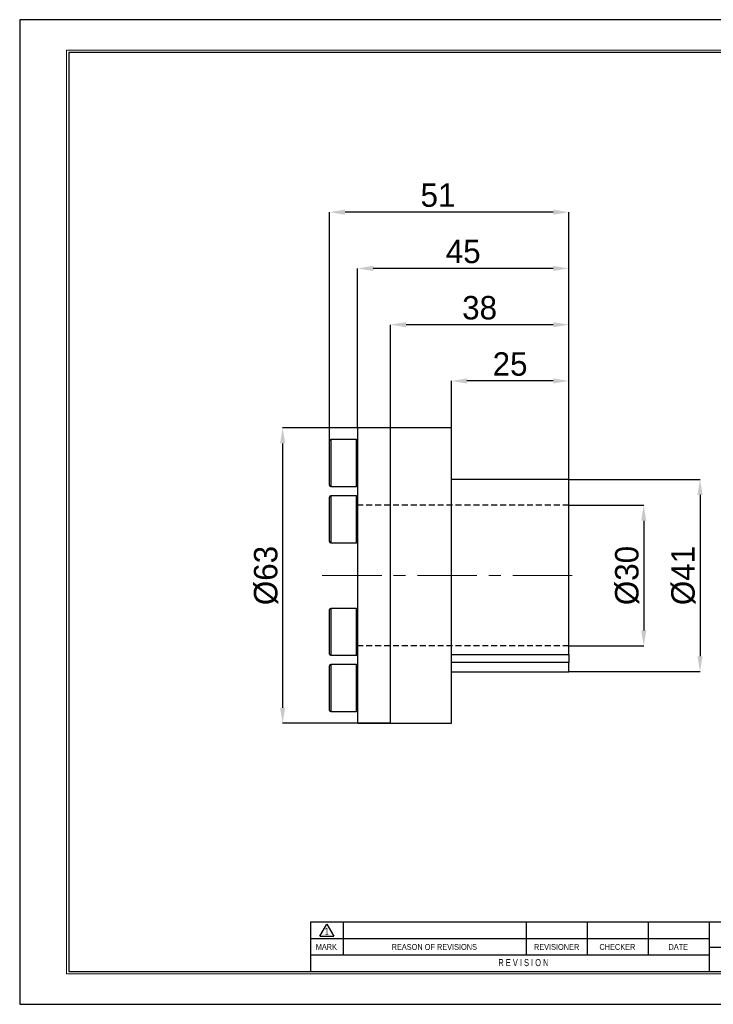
# Model space of a CAD drawing. Header units: millimetres. Extents: x 0 to 297, y 0 to 210.
# Tile 1 of 2: x 0 to 148, y 0 to 210. Entities that reach past the tile are written whole.
import ezdxf
from ezdxf.enums import TextEntityAlignment as Align

# ---------------------------------------------------------------- set-up
doc = ezdxf.new("R2010")
doc.units = ezdxf.units.MM
doc.header["$PDSIZE"] = -1
doc.linetypes.add('CENTERX2', pattern=[20.32, 12.7, -2.54, 2.54, -2.54])
doc.linetypes.add('HIDDEN', pattern=[1.905, 1.27, -0.635])
for name, color, linetype in [('가상선', 2, 'HIDDEN'), ('문자', 7, 'Continuous'), ('중심선', 1, 'CENTERX2')]:
    doc.layers.add(name, color=color, linetype=linetype)
doc.layers.add('치수선', color=5, linetype='Continuous', lineweight=15)
doc.styles.add('SLDTEXTSTYLE0', font='TXT', dxfattribs={"width": 0.75})
doc.styles.add('SLDTEXTSTYLE2', font='TXT', dxfattribs={"width": 0.75, "bigfont": 'bigfont'})
doc.styles.add('SLDTEXTSTYLE8', font='TXT', dxfattribs={"width": 0.633333})
doc.dimstyles.new('SLDDIMSTYLE0', dxfattribs={"dimtxt": 3.5, "dimasz": 3.302, "dimexe": 0, "dimexo": 0.0625, "dimgap": 0.875, "dimtad": 1, "dimrnd": 1e-09, "dimzin": 12, "dimdsep": 46, "dimtxsty": 'SLDTEXTSTYLE0', "dimsah": 1, "dimcen": 0.09, "dimadec": 0, "dimazin": 3, "dimtfac": 1, "dimtofl": 0, "dimtmove": 0, "dimatfit": 3, "dimfxl": 1, "dimfrac": 2, "dimtolj": 1, "dimtzin": 12, "dimarcsym": 0})

# ---------------------------------------------------------------- blocks, each defined once
blk = doc.blocks.new('AAAA')
at = {"color": 250, "true_color": 0x191924}
for p, q in [((-298.87, 124.28), (-595.87, 124.28)), ((-595.87, 124.28), (-595.87, -85.72)), ((-595.87, -85.72), (-298.87, -85.72))]:
    blk.add_line(p, q, dxfattribs=at)
at = {"lineweight": 0}
for p, q in [((-305.37, 117.78), (-585.87, 117.78)), ((-585.87, 117.78), (-585.87, -79.22)), ((-585.87, -79.22), (-305.37, -79.22))]:
    blk.add_line(p, q, dxfattribs=at)
for p, q in [((-305.87, 117.28), (-585.37, 117.28)), ((-585.37, 117.28), (-585.37, -78.72)), ((-435.87, -68.22), (-533.87, -68.22)), ((-533.87, -68.22), (-533.87, -78.72)), ((-531.87, -71.21), (-530.37, -68.61)), ((-530.37, -68.61), (-528.87, -71.21)), ((-526.87, -68.22), (-526.87, -75.22)), ((-487.87, -68.22), (-487.87, -75.22)), ((-474.87, -68.22), (-474.87, -75.22)), ((-461.87, -68.22), (-461.87, -75.22)), ((-448.87, -68.22), (-448.87, -78.72)), ((-531.87, -71.21), (-528.87, -71.21)), ((-448.87, -71.72), (-533.87, -71.72)), ((-448.87, -75.22), (-533.87, -75.22)), ((-448.87, -73.52), (-435.87, -73.52)), ((-585.37, -78.72), (-305.87, -78.72))]:
    blk.add_line(p, q)
at = {"color": 250, "true_color": 0x191924, "width": 0.75}
for tag, height, style, p in [('TITLE', 2.5, 'SLDTEXTSTYLE2', (-358.7, -62.04)), ('도번', 2.5, 'SLDTEXTSTYLE2', (-344.69, -70.81)), ('필렛', 1.15, 'SLDTEXTSTYLE0', (-416.62, -75.73)), ('SCALE', 1.2, 'SLDTEXTSTYLE0', (-342.09, -76.51)), ('DATE', 1.2, 'SLDTEXTSTYLE0', (-318.85, -76.56)), ('모따기', 1.15, 'SLDTEXTSTYLE0', (-416.62, -78.33))]:
    blk.add_attdef(tag, text='', height=height, dxfattribs=dict(at, style=style)).set_placement(p, align=Align.BOTTOM_LEFT)
at = {"layer": '문자', "attachment_point": 2}
for s, insert, char_height, style in [('1', (-530.38, -69.37), 1.5, 'SLDTEXTSTYLE0'), ('MARK', (-530.48, -72.85), 1.25, 'SLDTEXTSTYLE0'), ('REASON OF REVISIONS', (-507.46, -72.85), 1.25, 'SLDTEXTSTYLE0'), ('REVISIONER', (-481.38, -72.85), 1.25, 'SLDTEXTSTYLE0'), ('CHECKER', (-468.42, -72.85), 1.25, 'SLDTEXTSTYLE0'), ('DATE', (-455.43, -72.85), 1.25, 'SLDTEXTSTYLE0'), ('R E V I S I O N', (-488.46, -76.07), 1.5, 'SLDTEXTSTYLE8')]:
    blk.add_mtext(s, dxfattribs=dict(at, insert=insert, char_height=char_height, style=style))
blk = doc.blocks.new('_D')
at = {"layer": 'Defpoints', "color": 0}
for p in [(117.1, 106.51), (117.1, 76.51), (133.1, 76.51)]:
    blk.add_point(p, dxfattribs=at)
at = {"layer": '치수선', "color": 0, "lineweight": -2}
for p, q in [((117.17, 106.51), (133.1, 106.51)), ((133.1, 103.2), (133.1, 79.81)), ((117.17, 76.51), (133.1, 76.51))]:
    blk.add_line(p, q, dxfattribs=at)
at = {"layer": '치수선', "color": 0}
for points in [[(132.55, 103.2), (133.65, 103.2), (133.1, 106.51)], [(132.55, 79.81), (133.65, 79.81), (133.1, 76.51)]]:
    blk.add_solid(points, dxfattribs=at)
at = {"layer": '치수선', "color": 3, "insert": (126.98, 91.51), "char_height": 5, "attachment_point": 2, "rotation": 90}
blk.add_mtext('\\A1;%%c30', dxfattribs=at)
blk = doc.blocks.new('_D_1')
at = {"layer": 'Defpoints', "color": 0}
for p in [(117.1, 112.01), (117.1, 71.01), (145.1, 71.01)]:
    blk.add_point(p, dxfattribs=at)
at = {"layer": '치수선', "color": 0, "lineweight": -2}
for p, q in [((117.17, 112.01), (145.1, 112.01)), ((145.1, 108.7), (145.1, 74.31)), ((117.17, 71.01), (145.1, 71.01))]:
    blk.add_line(p, q, dxfattribs=at)
at = {"layer": '치수선', "color": 0}
for points in [[(144.55, 108.7), (145.65, 108.7), (145.1, 112.01)], [(144.55, 74.31), (145.65, 74.31), (145.1, 71.01)]]:
    blk.add_solid(points, dxfattribs=at)
at = {"layer": '치수선', "color": 3, "insert": (138.96, 91.51), "char_height": 5, "attachment_point": 2, "rotation": 90}
blk.add_mtext('\\A1;%%c41', dxfattribs=at)
blk = doc.blocks.new('_D_2')
at = {"layer": 'Defpoints', "color": 0}
for p in [(79.1, 123.01), (56.1, 60.01), (79.1, 60.01)]:
    blk.add_point(p, dxfattribs=at)
at = {"layer": '치수선', "color": 0, "lineweight": -2}
for p, q in [((79.04, 123.01), (56.1, 123.01)), ((56.1, 119.7), (56.1, 63.31)), ((79.04, 60.01), (56.1, 60.01))]:
    blk.add_line(p, q, dxfattribs=at)
at = {"layer": '치수선', "color": 0}
for points in [[(55.55, 119.7), (56.65, 119.7), (56.1, 123.01)], [(55.55, 63.31), (56.65, 63.31), (56.1, 60.01)]]:
    blk.add_solid(points, dxfattribs=at)
at = {"layer": '치수선', "color": 3, "insert": (49.98, 91.51), "char_height": 5, "attachment_point": 2, "rotation": 90}
blk.add_mtext('\\A1;%%c63', dxfattribs=at)
blk = doc.blocks.new('_D_3')
at = {"layer": 'Defpoints', "color": 0}
for p in [(92.1, 133.01), (92.1, 112.01), (117.1, 112.01)]:
    blk.add_point(p, dxfattribs=at)
at = {"layer": '치수선', "color": 0, "lineweight": -2}
for p, q in [((92.1, 112.07), (92.1, 133.01)), ((113.8, 133.01), (95.41, 133.01)), ((117.1, 112.07), (117.1, 133.01))]:
    blk.add_line(p, q, dxfattribs=at)
at = {"layer": '치수선', "color": 0}
for points in [[(95.41, 133.56), (95.41, 132.46), (92.1, 133.01)], [(113.8, 133.56), (113.8, 132.46), (117.1, 133.01)]]:
    blk.add_solid(points, dxfattribs=at)
at = {"layer": '치수선', "color": 3, "insert": (104.6, 139.13), "char_height": 5, "attachment_point": 2}
blk.add_mtext('\\A1;25', dxfattribs=at)
blk = doc.blocks.new('_D_4')
at = {"layer": 'Defpoints', "color": 0}
for p in [(79.1, 145.01), (79.1, 123.01), (117.1, 112.01)]:
    blk.add_point(p, dxfattribs=at)
at = {"layer": '치수선', "color": 0, "lineweight": -2}
for p, q in [((79.1, 123.07), (79.1, 145.01)), ((113.8, 145.01), (82.41, 145.01)), ((117.1, 112.07), (117.1, 145.01))]:
    blk.add_line(p, q, dxfattribs=at)
at = {"layer": '치수선', "color": 0}
for points in [[(82.41, 145.56), (82.41, 144.46), (79.1, 145.01)], [(113.8, 145.56), (113.8, 144.46), (117.1, 145.01)]]:
    blk.add_solid(points, dxfattribs=at)
at = {"layer": '치수선', "color": 3, "insert": (98.1, 151.13), "char_height": 5, "attachment_point": 2}
blk.add_mtext('\\A1;38', dxfattribs=at)
blk = doc.blocks.new('_D_5')
at = {"layer": 'Defpoints', "color": 0}
for p in [(72.1, 157.01), (72.1, 123.01), (117.1, 112.01)]:
    blk.add_point(p, dxfattribs=at)
at = {"layer": '치수선', "color": 0, "lineweight": -2}
for p, q in [((72.1, 123.07), (72.1, 157.01)), ((113.8, 157.01), (75.41, 157.01)), ((117.1, 112.07), (117.1, 157.01))]:
    blk.add_line(p, q, dxfattribs=at)
at = {"layer": '치수선', "color": 0}
for points in [[(75.41, 157.56), (75.41, 156.46), (72.1, 157.01)], [(113.8, 157.56), (113.8, 156.46), (117.1, 157.01)]]:
    blk.add_solid(points, dxfattribs=at)
at = {"layer": '치수선', "color": 3, "insert": (94.6, 163.14), "char_height": 5, "attachment_point": 2}
blk.add_mtext('\\A1;45', dxfattribs=at)
blk = doc.blocks.new('_D_6')
at = {"layer": 'Defpoints', "color": 0}
for p in [(66.1, 169.01), (66.1, 120.26), (117.1, 112.01)]:
    blk.add_point(p, dxfattribs=at)
at = {"layer": '치수선', "color": 0, "lineweight": -2}
for p, q in [((66.1, 120.32), (66.1, 169.01)), ((113.8, 169.01), (69.41, 169.01)), ((117.1, 112.07), (117.1, 169.01))]:
    blk.add_line(p, q, dxfattribs=at)
at = {"layer": '치수선', "color": 0}
for points in [[(69.41, 169.56), (69.41, 168.46), (66.1, 169.01)], [(113.8, 169.56), (113.8, 168.46), (117.1, 169.01)]]:
    blk.add_solid(points, dxfattribs=at)
at = {"layer": '치수선', "color": 3, "insert": (89.23, 175.15), "char_height": 5, "attachment_point": 2}
blk.add_mtext('\\A1;51', dxfattribs=at)

msp = doc.modelspace()

# ---------------------------------------------------------------- linework, layer by layer
for p, q in [((79.104, 123.005), (72.104, 123.005)), ((72.104, 60.005), (72.104, 123.005)), ((92.104, 123.005), (79.104, 123.005)), ((79.104, 91.505), (79.104, 123.005)), ((79.104, 60.005), (79.104, 123.005)), ((92.104, 91.505), (92.104, 123.005)), ((66.104, 110.755), (66.104, 120.255)), ((71.854, 120.505), (66.354, 120.505)), ((66.354, 120.505), (66.354, 110.505)), ((71.854, 110.505), (71.854, 120.505)), ((117.104, 112.005), (92.104, 112.005)), ((117.104, 74.692), (117.104, 112.005)), ((66.354, 110.505), (71.854, 110.505)), ((66.104, 107.619), (66.104, 108.255)), ((66.104, 98.755), (66.104, 107.619)), ((71.854, 108.505), (66.354, 108.505)), ((66.354, 108.505), (66.354, 107.836)), ((66.354, 107.836), (66.354, 98.505)), ((71.854, 107.836), (71.854, 108.505)), ((71.854, 98.505), (71.854, 107.836)), ((66.354, 98.505), (71.854, 98.505)), ((79.104, 60.005), (79.104, 91.505)), ((92.104, 60.005), (92.104, 91.505)), ((66.104, 79.505), (66.104, 84.255)), ((71.854, 84.505), (66.354, 84.505)), ((66.354, 84.505), (66.354, 79.505)), ((71.854, 79.505), (71.854, 84.505)), ((66.104, 74.755), (66.104, 79.505)), ((66.354, 79.505), (66.354, 74.505)), ((71.854, 74.505), (71.854, 79.505)), ((66.354, 74.505), (71.854, 74.505)), ((92.104, 74.692), (117.104, 74.692)), ((117.104, 74.692), (117.104, 72.942)), ((66.104, 63.392), (66.104, 72.255)), ((71.854, 72.505), (66.354, 72.505)), ((66.354, 72.505), (66.354, 63.175)), ((71.854, 63.175), (71.854, 72.505)), ((117.104, 72.942), (92.104, 72.942)), ((117.104, 71.005), (117.104, 72.942)), ((92.104, 71.005), (117.104, 71.005)), ((66.104, 62.755), (66.104, 63.392)), ((66.354, 63.175), (66.354, 62.505)), ((71.854, 62.505), (71.854, 63.175)), ((66.354, 62.505), (71.854, 62.505)), ((72.104, 60.005), (79.104, 60.005)), ((79.104, 60.005), (92.104, 60.005))]:
    msp.add_line(p, q)
for centre, start, end in [((66.354, 120.255), 90, 180), ((71.854, 120.255), 0, 90), ((66.354, 110.755), 180, 270), ((71.854, 110.755), 270, 0), ((66.354, 108.255), 90, 180), ((71.854, 108.255), 0, 90), ((66.354, 98.755), 180, 270), ((71.854, 98.755), 270, 0), ((66.354, 84.255), 90, 180), ((71.854, 84.255), 0, 90), ((66.354, 74.755), 180, 270), ((71.854, 74.755), 270, 0), ((66.354, 72.255), 90, 180), ((71.854, 72.255), 0, 90), ((66.354, 62.755), 180, 270), ((71.854, 62.755), 270, 0)]:
    msp.add_arc(centre, 0.25, start, end)
at = {"layer": '가상선'}
for p, q in [((117.104, 106.505), (72.104, 106.505)), ((117.104, 76.505), (72.104, 76.505))]:
    msp.add_line(p, q, dxfattribs=at)
at = {"layer": '중심선', "linetype": 'CENTERX2', "lineweight": 0}
msp.add_line((64.523, 91.505), (119.365, 91.505), dxfattribs=at)

# ---------------------------------------------------------------- block references
at = {"color": 7, "linetype": 'Continuous'}
msp.add_blockref('AAAA', (595.902, 85.776), dxfattribs=at)

# ---------------------------------------------------------------- dimensions: what is measured, and where the dimension line sits
at = {"layer": '치수선', "color": 5, "true_color": 0x0000ff}
for base, p2, picture, middle in [((66.104, 169.005), (66.104, 120.255), '_D_6', (89.234, 169.005)), ((72.104, 157.005), (72.104, 123.005), '_D_5', (94.604, 157.005)), ((79.104, 145.005), (79.104, 123.005), '_D_4', (98.104, 145.005)), ((92.104, 133.005), (92.104, 112.005), '_D_3', (104.604, 133.005))]:
    dim = msp.add_linear_dim(base=base, p1=(117.104, 112.005), p2=p2, dimstyle='SLDDIMSTYLE0', override={"dimtxt": 5, "dimgap": 1, "dimtxsty": 'Standard', "dimclrt": 3}, dxfattribs=at)
    dim.commit()
    dim.dimension.update_dxf_attribs({"geometry": picture, "text_midpoint": middle, "dimtype": 160})
for base, p1, p2, picture, middle in [((56.104, 60.005), (79.104, 123.005), (79.104, 60.005), '_D_2', (56.104, 91.505)), ((145.104, 71.005), (117.104, 112.005), (117.104, 71.005), '_D_1', (145.104, 91.505)), ((133.104, 76.505), (117.104, 106.505), (117.104, 76.505), '_D', (133.104, 91.505))]:
    dim = msp.add_linear_dim(base=base, p1=p1, p2=p2, angle=90, text='%%c<>', dimstyle='SLDDIMSTYLE0', override={"dimtxt": 5, "dimgap": 1, "dimtxsty": 'Standard', "dimclrt": 3}, dxfattribs=at)
    dim.commit()
    dim.dimension.update_dxf_attribs({"geometry": picture, "text_midpoint": middle, "dimtype": 160})

doc.saveas('drawing.dxf')
